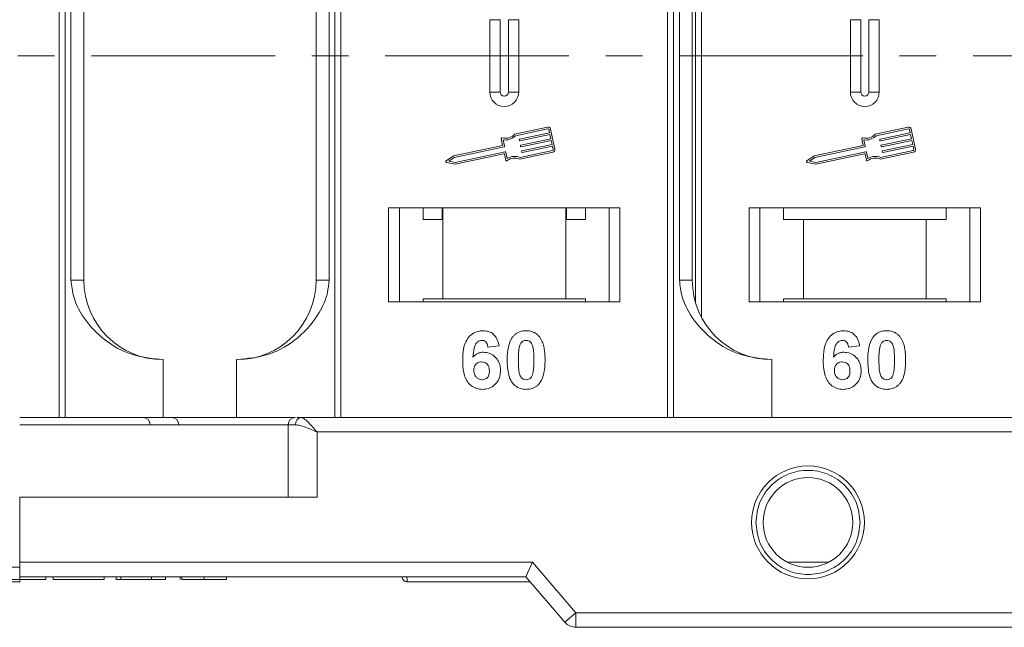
# Model space of a CAD drawing. Header units: millimetres. Extents: x 1678 to 3141, y 466 to 1499.
# Tile 22 of 81: x 2452 to 2520, y 762 to 804. Entities that reach past the tile are written whole.
import ezdxf

# ---------------------------------------------------------------- set-up
doc = ezdxf.new("R2010")
doc.units = ezdxf.units.MM
doc.linetypes.add('CENTERX2', pattern=[20.32, 12.7, -2.54, 2.54, -2.54])

msp = doc.modelspace()

# ---------------------------------------------------------------- linework, layer by layer
at = {"color": 7, "linetype": 'Continuous', "lineweight": 15}
for p, q in [((2454.413, 826.734), (2454.413, 801.734)), ((2454.832, 801.734), (2454.832, 826.734)), ((2473.488, 826.734), (2473.488, 801.734)), ((2473.907, 801.734), (2473.907, 826.734)), ((2496.483, 826.734), (2496.483, 801.734)), ((2496.903, 801.734), (2496.903, 826.734)), ((2498.837, 801.734), (2498.837, 819.811)), ((2498.418, 818.782), (2498.418, 801.734)), ((2455.239, 817.234), (2455.239, 801.734)), ((2456.125, 801.734), (2456.125, 817.234)), ((2472.195, 817.234), (2472.195, 801.734)), ((2473.081, 801.734), (2473.081, 817.234)), ((2497.31, 817.234), (2497.31, 801.734)), ((2498.195, 801.734), (2498.195, 817.234)), ((2484.195, 804.234), (2484.195, 801.734)), ((2484.195, 804.234), (2484.91, 804.234)), ((2484.91, 804.234), (2484.91, 801.734)), ((2485.48, 801.734), (2485.48, 804.234)), ((2486.195, 804.234), (2485.48, 804.234)), ((2486.195, 801.734), (2486.195, 804.234)), ((2509.125, 804.234), (2509.125, 801.734)), ((2509.125, 804.234), (2509.84, 804.234)), ((2509.84, 804.234), (2509.84, 801.734)), ((2510.41, 801.734), (2510.41, 804.234)), ((2511.125, 804.234), (2510.41, 804.234)), ((2511.125, 801.734), (2511.125, 804.234)), ((2454.413, 801.734), (2454.413, 776.734)), ((2454.832, 776.734), (2454.832, 801.734)), ((2455.239, 801.734), (2455.239, 786.234)), ((2456.125, 786.234), (2456.125, 801.734)), ((2472.195, 801.734), (2472.195, 786.234)), ((2473.081, 786.234), (2473.081, 801.734)), ((2473.488, 801.734), (2473.488, 776.734)), ((2473.907, 776.734), (2473.907, 801.734)), ((2484.195, 801.734), (2484.195, 799.234)), ((2484.91, 801.734), (2484.91, 799.234)), ((2485.48, 799.234), (2485.48, 801.734)), ((2486.195, 799.234), (2486.195, 801.734)), ((2496.483, 801.734), (2496.483, 776.734)), ((2496.903, 776.734), (2496.903, 801.734)), ((2497.31, 801.734), (2497.31, 786.234)), ((2498.195, 786.234), (2498.195, 801.734)), ((2498.418, 801.734), (2498.418, 784.686)), ((2498.837, 783.656), (2498.837, 801.734)), ((2509.125, 801.734), (2509.125, 799.234)), ((2509.84, 801.734), (2509.84, 799.234)), ((2510.41, 799.234), (2510.41, 801.734)), ((2511.125, 799.234), (2511.125, 801.734)), ((2484.91, 799.234), (2484.195, 799.234)), ((2486.195, 799.234), (2485.48, 799.234)), ((2509.84, 799.234), (2509.125, 799.234)), ((2511.125, 799.234), (2510.41, 799.234)), ((2488.192, 796.801), (2485.913, 796.319)), ((2488.216, 796.686), (2485.973, 796.212)), ((2488.334, 796.411), (2488.286, 796.64)), ((2488.692, 795.286), (2488.401, 796.665)), ((2513.121, 796.801), (2510.843, 796.319)), ((2513.146, 796.686), (2510.903, 796.212)), ((2513.264, 796.411), (2513.215, 796.64)), ((2513.621, 795.286), (2513.33, 796.665)), ((2484.991, 795.988), (2485.085, 795.544)), ((2485.124, 795.926), (2485.218, 795.482)), ((2486.241, 795.878), (2486.229, 795.936)), ((2486.252, 795.971), (2488.334, 796.411)), ((2488.358, 796.296), (2486.276, 795.856)), ((2486.337, 795.568), (2488.419, 796.008)), ((2488.443, 795.893), (2486.361, 795.453)), ((2488.419, 796.008), (2488.358, 796.296)), ((2488.504, 795.606), (2488.443, 795.893)), ((2509.92, 795.988), (2510.014, 795.544)), ((2510.054, 795.926), (2510.147, 795.482)), ((2511.171, 795.878), (2511.158, 795.936)), ((2511.181, 795.971), (2513.264, 796.411)), ((2513.288, 796.296), (2511.205, 795.856)), ((2511.266, 795.568), (2513.349, 796.008)), ((2513.373, 795.893), (2511.29, 795.453)), ((2513.349, 796.008), (2513.288, 796.296)), ((2513.434, 795.606), (2513.373, 795.893)), ((2485.085, 795.544), (2481.686, 794.826)), ((2485.195, 795.447), (2481.734, 794.716)), ((2481.807, 794.371), (2485.268, 795.103)), ((2486.289, 794.718), (2488.532, 795.192)), ((2486.326, 795.476), (2486.314, 795.534)), ((2486.411, 795.074), (2486.399, 795.131)), ((2486.422, 795.166), (2488.504, 795.606)), ((2488.528, 795.491), (2486.446, 795.051)), ((2488.577, 795.261), (2488.528, 795.491)), ((2510.014, 795.544), (2506.616, 794.826)), ((2510.125, 795.447), (2506.663, 794.716)), ((2506.736, 794.371), (2510.198, 795.103)), ((2511.218, 794.718), (2513.461, 795.192)), ((2511.256, 795.476), (2511.243, 795.534)), ((2511.341, 795.074), (2511.328, 795.131)), ((2511.351, 795.166), (2513.434, 795.606)), ((2513.458, 795.491), (2511.375, 795.051)), ((2513.506, 795.261), (2513.458, 795.491)), ((2481.686, 794.826), (2481.184, 794.475)), ((2481.734, 794.716), (2481.365, 794.458)), ((2481.365, 794.458), (2481.807, 794.371)), ((2481.808, 794.251), (2485.178, 794.963)), ((2485.212, 794.941), (2485.3, 794.525)), ((2485.303, 795.08), (2485.397, 794.636)), ((2486.277, 794.596), (2488.556, 795.077)), ((2506.616, 794.826), (2506.114, 794.475)), ((2506.663, 794.716), (2506.294, 794.458)), ((2506.294, 794.458), (2506.736, 794.371)), ((2506.737, 794.251), (2510.107, 794.963)), ((2510.142, 794.941), (2510.23, 794.525)), ((2510.232, 795.08), (2510.326, 794.636)), ((2511.207, 794.596), (2513.485, 795.077)), ((2481.207, 794.369), (2481.808, 794.251)), ((2506.136, 794.369), (2506.737, 794.251)), ((2493.195, 791.234), (2477.195, 791.234)), ((2477.195, 791.234), (2477.195, 784.734)), ((2477.945, 784.734), (2477.945, 791.234)), ((2479.582, 791.234), (2479.582, 790.434)), ((2480.899, 790.434), (2480.899, 791.234)), ((2480.945, 791.234), (2480.945, 784.934)), ((2489.445, 784.934), (2489.445, 791.234)), ((2489.492, 791.234), (2489.492, 790.434)), ((2490.809, 790.434), (2490.809, 791.234)), ((2492.445, 791.234), (2492.445, 784.734)), ((2493.195, 784.734), (2493.195, 791.234)), ((2518.125, 791.234), (2502.125, 791.234)), ((2502.125, 791.234), (2502.125, 784.734)), ((2502.875, 784.734), (2502.875, 791.234)), ((2504.511, 791.234), (2504.511, 790.434)), ((2515.738, 790.434), (2515.738, 791.234)), ((2517.375, 791.234), (2517.375, 784.734)), ((2518.125, 784.734), (2518.125, 791.234)), ((2479.582, 790.434), (2480.899, 790.434)), ((2489.492, 790.434), (2490.809, 790.434)), ((2504.511, 790.434), (2505.875, 790.434)), ((2505.875, 790.434), (2505.875, 784.934)), ((2505.875, 790.434), (2514.375, 790.434)), ((2514.375, 784.934), (2514.375, 790.434)), ((2514.375, 790.434), (2515.738, 790.434)), ((2455.239, 786.234), (2456.125, 786.234)), ((2472.195, 786.234), (2473.081, 786.234)), ((2497.31, 786.234), (2498.195, 786.234)), ((2480.945, 784.934), (2479.582, 784.934)), ((2479.582, 784.734), (2479.582, 784.934)), ((2480.945, 784.934), (2489.445, 784.934)), ((2490.809, 784.934), (2489.445, 784.934)), ((2490.809, 784.934), (2490.809, 784.734)), ((2505.875, 784.934), (2504.511, 784.934)), ((2504.511, 784.734), (2504.511, 784.934)), ((2505.875, 784.934), (2514.375, 784.934)), ((2515.738, 784.934), (2514.375, 784.934)), ((2515.738, 784.934), (2515.738, 784.734)), ((2477.195, 784.734), (2493.195, 784.734)), ((2502.125, 784.734), (2518.125, 784.734)), ((2484.836, 781.69), (2484.067, 781.606)), ((2509.766, 781.69), (2508.997, 781.606)), ((2461.625, 780.734), (2461.625, 776.734)), ((2466.695, 776.734), (2466.695, 780.734)), ((2503.695, 780.734), (2503.695, 776.734)), ((2466.695, 776.734), (2470.685, 776.734)), ((2542.695, 776.734), (2471.14, 776.734)), ((2451.695, 776.234), (2470.258, 776.234)), ((2470.258, 776.234), (2470.258, 771.234)), ((2470.768, 776.234), (2470.258, 776.234)), ((2472.258, 771.234), (2472.258, 775.734)), ((2472.258, 775.734), (2542.695, 775.734)), ((2451.695, 766.734), (2451.695, 771.234)), ((2451.695, 771.234), (2472.258, 771.234)), ((2487.155, 766.734), (2451.695, 766.734)), ((2451.695, 766.384), (2451.695, 766.734)), ((2486.695, 765.734), (2487.155, 766.734)), ((2490.155, 763.234), (2487.155, 766.734)), ((2507.626, 766.734), (2504.764, 766.734)), ((2436.267, 766.384), (2451.695, 766.384)), ((2451.695, 765.734), (2486.695, 765.734)), ((2451.695, 765.734), (2478.125, 765.734)), ((2453.497, 765.734), (2453.497, 765.534)), ((2454.009, 765.534), (2454.009, 765.734)), ((2454.009, 765.534), (2457.535, 765.534)), ((2457.535, 765.734), (2457.535, 765.534)), ((2458.368, 765.734), (2458.368, 765.534)), ((2458.368, 765.534), (2458.689, 765.534)), ((2458.689, 765.734), (2458.689, 765.534)), ((2458.689, 765.534), (2460.804, 765.534)), ((2460.804, 765.534), (2460.804, 765.734)), ((2460.804, 765.534), (2461.766, 765.534)), ((2461.766, 765.734), (2461.766, 765.534)), ((2462.792, 765.734), (2462.792, 765.534)), ((2462.901, 765.734), (2462.901, 765.534)), ((2464.452, 765.734), (2464.452, 765.534)), ((2465.997, 765.734), (2465.997, 765.534)), ((2478.475, 765.384), (2478.475, 765.384)), ((2486.695, 765.734), (2489.396, 762.583)), ((2489.396, 762.583), (2490.155, 763.234)), ((2542.695, 763.234), (2490.155, 763.234)), ((2490.155, 763.234), (2490.155, 762.234)), ((2490.155, 762.234), (2542.695, 762.234))]:
    msp.add_line(p, q, dxfattribs=at)
at = {"color": 1, "linetype": 'CENTERX2', "lineweight": 13}
msp.add_line((2977.349, 801.734), (2139.266, 801.734), dxfattribs=at)
at = {"color": 7, "linetype": 'Continuous', "lineweight": 15}
for radius in [3.9, 3.1]:
    msp.add_circle((2506.195, 769.484), radius, dxfattribs=at)
for centre, radius, start, end in [((2485.195, 799.234), 1, 180, 0), ((2485.195, 799.234), 0.285, 180, 0), ((2510.125, 799.234), 1, 180, 0), ((2510.125, 799.234), 0.285, 180, 0), ((2488.228, 796.628), 0.176, 11.9297, 101.9297), ((2488.228, 796.628), 0.0587, 11.9297, 101.9297), ((2513.158, 796.628), 0.176, 11.9297, 101.9297), ((2513.158, 796.628), 0.0587, 11.9297, 101.9297), ((2485.048, 796.001), 0.0587, 76.41469, 191.9297), ((2485.267, 796.906), 0.873, 256.41469, 317.74736), ((2485.267, 796.906), 0.99, 261.69305, 315.48899), ((2486.258, 795.942), 0.0294, 101.9297, 191.9297), ((2486.27, 795.884), 0.0294, 191.9297, 281.9297), ((2509.978, 796.001), 0.0587, 76.41469, 191.9297), ((2510.197, 796.906), 0.873, 256.41469, 317.74736), ((2510.197, 796.906), 0.99, 261.69305, 315.48899), ((2511.187, 795.942), 0.0294, 101.9297, 191.9297), ((2511.199, 795.884), 0.0294, 191.9297, 281.9297), ((2485.189, 795.476), 0.0294, 281.9297, 11.9297), ((2485.274, 795.074), 0.0294, 11.9297, 101.9297), ((2486.343, 795.54), 0.0294, 101.9297, 191.9297), ((2486.355, 795.482), 0.0294, 191.9297, 281.9297), ((2486.428, 795.137), 0.0294, 101.9297, 191.9297), ((2488.52, 795.249), 0.0587, 281.9297, 11.9297), ((2488.52, 795.249), 0.176, 281.9297, 11.9297), ((2510.119, 795.476), 0.0294, 281.9297, 11.9297), ((2510.204, 795.074), 0.0294, 11.9297, 101.9297), ((2511.272, 795.54), 0.0294, 101.9297, 191.9297), ((2511.284, 795.482), 0.0294, 191.9297, 281.9297), ((2511.357, 795.137), 0.0294, 101.9297, 191.9297), ((2513.449, 795.249), 0.0587, 281.9297, 11.9297), ((2513.449, 795.249), 0.176, 281.9297, 11.9297), ((2481.218, 794.427), 0.0587, 124.95116, 258.90824), ((2485.184, 794.935), 0.0294, 11.9297, 101.9297), ((2485.358, 794.537), 0.0587, 191.9297, 307.44471), ((2485.924, 793.798), 0.873, 66.11204, 127.44471), ((2485.924, 793.798), 0.99, 68.37041, 122.16635), ((2486.44, 795.08), 0.0294, 191.9297, 281.9297), ((2506.147, 794.427), 0.0587, 124.95116, 258.90824), ((2510.113, 794.935), 0.0294, 11.9297, 101.9297), ((2510.287, 794.537), 0.0587, 191.9297, 307.44471), ((2510.853, 793.798), 0.873, 66.11204, 127.44471), ((2510.853, 793.798), 0.99, 68.37041, 122.16635), ((2511.369, 795.08), 0.0294, 191.9297, 281.9297), ((2461.625, 786.234), 5.5, 180, 270), ((2466.695, 786.234), 5.5, 270, 0), ((2503.695, 786.234), 5.5, 180, 270), ((2460.213, 776.234), 0.5, 0, 90), ((2462.196, 776.234), 0.5, 0, 90), ((2470.758, 776.234), 0.5, 90, 180), ((2471.215, 776.289), 0.451, 99.5202, 187.08135), ((2478.475, 765.734), 0.35, 180.00041, 270.00191), ((2490.155, 763.234), 1, 220.60129, 270)]:
    msp.add_arc(centre, radius, start, end, dxfattribs=at)
for points, knots in [([(2455.239, 786.234), (2455.283, 785.843), (2455.394, 784.845), (2456.218, 783.39), (2457.588, 781.978), (2459.453, 780.941), (2460.903, 780.803), (2461.625, 780.734)], [0, 0, 0, 0, 0.125713, 0.321276, 0.524466, 0.763484, 1, 1, 1, 1]), ([(2466.695, 780.734), (2467.455, 780.81), (2468.975, 780.963), (2470.997, 782.153), (2472.329, 783.703), (2472.99, 785.148), (2473.056, 785.94), (2473.081, 786.234)], [0, 0, 0, 0, 0.249096, 0.498243, 0.745205, 0.90541, 1, 1, 1, 1]), ([(2497.31, 786.234), (2497.354, 785.843), (2497.465, 784.845), (2498.288, 783.39), (2499.658, 781.978), (2501.524, 780.941), (2502.974, 780.803), (2503.695, 780.734)], [0, 0, 0, 0, 0.125713, 0.321276, 0.524466, 0.763484, 1, 1, 1, 1]), ([(2482.324, 780.68), (2482.326, 780.813), (2482.335, 781.215), (2482.426, 781.771), (2482.704, 782.279), (2483.051, 782.582), (2483.421, 782.72), (2483.654, 782.73), (2483.739, 782.734)], [0, 0, 0, 0, 0.142337, 0.429127, 0.589943, 0.751205, 0.909895, 1, 1, 1, 1]), ([(2483.739, 782.734), (2483.875, 782.723), (2484.121, 782.704), (2484.433, 782.52), (2484.674, 782.243), (2484.79, 781.946), (2484.826, 781.747), (2484.836, 781.69)], [0, 0, 0, 0, 0.242691, 0.439002, 0.635006, 0.895059, 1, 1, 1, 1]), ([(2485.4, 780.715), (2485.403, 780.848), (2485.408, 781.151), (2485.48, 781.679), (2485.621, 782.099), (2485.779, 782.305), (2485.796, 782.328)], [0, 0, 0, 0, 0.237381, 0.538918, 0.949082, 1, 1, 1, 1]), ([(2485.796, 782.328), (2485.841, 782.378), (2485.931, 782.48), (2486.1, 782.595), (2486.288, 782.678), (2486.458, 782.716), (2486.599, 782.731), (2486.672, 782.733), (2486.708, 782.734)], [0, 0, 0, 0, 0.193776, 0.3936, 0.587864, 0.788908, 0.894169, 1, 1, 1, 1]), ([(2486.708, 782.734), (2486.775, 782.732), (2486.91, 782.727), (2487.108, 782.683), (2487.298, 782.606), (2487.443, 782.507), (2487.55, 782.409), (2487.599, 782.352), (2487.623, 782.323)], [0, 0, 0, 0, 0.192627, 0.388684, 0.582013, 0.783201, 0.891038, 1, 1, 1, 1]), ([(2487.623, 782.323), (2487.663, 782.269), (2487.742, 782.159), (2487.847, 781.927), (2487.937, 781.632), (2487.987, 781.301), (2488.012, 780.991), (2488.015, 780.802), (2488.016, 780.707)], [0, 0, 0, 0, 0.118432, 0.239329, 0.449434, 0.664178, 0.83182, 1, 1, 1, 1]), ([(2507.253, 780.68), (2507.256, 780.813), (2507.265, 781.215), (2507.355, 781.771), (2507.634, 782.279), (2507.98, 782.582), (2508.35, 782.72), (2508.584, 782.73), (2508.668, 782.734)], [0, 0, 0, 0, 0.142337, 0.429127, 0.589943, 0.751205, 0.909895, 1, 1, 1, 1]), ([(2508.668, 782.734), (2508.804, 782.723), (2509.05, 782.704), (2509.363, 782.52), (2509.604, 782.243), (2509.719, 781.946), (2509.755, 781.747), (2509.766, 781.69)], [0, 0, 0, 0, 0.2426908, 0.4390024, 0.635006, 0.8950587, 1, 1, 1, 1]), ([(2510.33, 780.715), (2510.332, 780.848), (2510.337, 781.151), (2510.41, 781.679), (2510.551, 782.099), (2510.708, 782.305), (2510.726, 782.328)], [0, 0, 0, 0, 0.237381, 0.538918, 0.949082, 1, 1, 1, 1]), ([(2510.726, 782.328), (2510.77, 782.378), (2510.86, 782.48), (2511.029, 782.595), (2511.218, 782.678), (2511.387, 782.716), (2511.528, 782.731), (2511.601, 782.733), (2511.638, 782.734)], [0, 0, 0, 0, 0.193776, 0.3936, 0.587864, 0.788908, 0.894169, 1, 1, 1, 1]), ([(2511.638, 782.734), (2511.704, 782.732), (2511.839, 782.727), (2512.037, 782.683), (2512.228, 782.606), (2512.372, 782.507), (2512.479, 782.409), (2512.528, 782.352), (2512.553, 782.323)], [0, 0, 0, 0, 0.192627, 0.388684, 0.582013, 0.783201, 0.891038, 1, 1, 1, 1]), ([(2512.553, 782.323), (2512.592, 782.269), (2512.671, 782.159), (2512.777, 781.927), (2512.867, 781.632), (2512.917, 781.301), (2512.942, 780.991), (2512.944, 780.802), (2512.945, 780.707)], [0, 0, 0, 0, 0.118432, 0.239329, 0.449434, 0.664178, 0.83182, 1, 1, 1, 1]), ([(2483.64, 782.067), (2483.586, 782.062), (2483.478, 782.051), (2483.325, 781.951), (2483.184, 781.779), (2483.075, 781.417), (2483.051, 781.117), (2483.034, 780.912)], [0, 0, 0, 0, 0.112049, 0.22438, 0.370115, 0.570276, 1, 1, 1, 1]), ([(2484.067, 781.606), (2484.055, 781.683), (2484.035, 781.805), (2483.945, 781.95), (2483.839, 782.03), (2483.731, 782.063), (2483.665, 782.066), (2483.64, 782.067)], [0, 0, 0, 0, 0.33384, 0.524547, 0.716372, 0.891824, 1, 1, 1, 1]), ([(2486.17, 780.707), (2486.17, 780.773), (2486.171, 780.907), (2486.177, 781.088), (2486.187, 781.249), (2486.201, 781.392), (2486.22, 781.535), (2486.244, 781.628), (2486.255, 781.675)], [0, 0, 0, 0, 0.20527, 0.410616, 0.557148, 0.703844, 0.851475, 1, 1, 1, 1]), ([(2486.255, 781.675), (2486.279, 781.744), (2486.317, 781.856), (2486.425, 781.982), (2486.549, 782.048), (2486.648, 782.065), (2486.702, 782.067), (2486.708, 782.067)], [0, 0, 0, 0, 0.334804, 0.542561, 0.750382, 0.970721, 1, 1, 1, 1]), ([(2486.708, 782.067), (2486.766, 782.061), (2486.867, 782.051), (2486.995, 781.977), (2487.106, 781.836), (2487.205, 781.565), (2487.242, 781.169), (2487.245, 780.862), (2487.247, 780.707)], [0, 0, 0, 0, 0.105646, 0.186221, 0.267042, 0.431541, 0.712708, 1, 1, 1, 1]), ([(2508.57, 782.067), (2508.516, 782.062), (2508.407, 782.051), (2508.255, 781.951), (2508.113, 781.779), (2508.005, 781.417), (2507.98, 781.117), (2507.964, 780.912)], [0, 0, 0, 0, 0.112049, 0.22438, 0.370115, 0.570276, 1, 1, 1, 1]), ([(2508.997, 781.606), (2508.984, 781.683), (2508.965, 781.805), (2508.874, 781.95), (2508.769, 782.03), (2508.661, 782.063), (2508.595, 782.066), (2508.57, 782.067)], [0, 0, 0, 0, 0.33384, 0.524547, 0.716372, 0.891824, 1, 1, 1, 1]), ([(2511.099, 780.707), (2511.1, 780.773), (2511.101, 780.907), (2511.106, 781.088), (2511.117, 781.249), (2511.131, 781.392), (2511.149, 781.535), (2511.173, 781.628), (2511.185, 781.675)], [0, 0, 0, 0, 0.20527, 0.410616, 0.557148, 0.703844, 0.851475, 1, 1, 1, 1]), ([(2511.185, 781.675), (2511.208, 781.744), (2511.247, 781.856), (2511.355, 781.982), (2511.478, 782.048), (2511.577, 782.065), (2511.631, 782.067), (2511.638, 782.067)], [0, 0, 0, 0, 0.334804, 0.542561, 0.750382, 0.970721, 1, 1, 1, 1]), ([(2511.638, 782.067), (2511.695, 782.061), (2511.796, 782.051), (2511.925, 781.977), (2512.035, 781.836), (2512.135, 781.565), (2512.171, 781.169), (2512.174, 780.862), (2512.176, 780.707)], [0, 0, 0, 0, 0.105646, 0.186221, 0.267042, 0.431541, 0.712708, 1, 1, 1, 1]), ([(2483.034, 780.912), (2483.081, 780.96), (2483.175, 781.058), (2483.321, 781.15), (2483.448, 781.199), (2483.547, 781.227), (2483.651, 781.243), (2483.721, 781.246), (2483.757, 781.247)], [0, 0, 0, 0, 0.2436536, 0.4957602, 0.6178923, 0.7415029, 0.8700251, 1, 1, 1, 1]), ([(2483.757, 781.247), (2483.893, 781.234), (2484.165, 781.21), (2484.513, 780.994), (2484.779, 780.692), (2484.92, 780.339), (2484.933, 780.096), (2484.939, 779.987)], [0, 0, 0, 0, 0.210216, 0.421975, 0.620016, 0.831037, 1, 1, 1, 1]), ([(2507.964, 780.912), (2508.01, 780.96), (2508.105, 781.058), (2508.25, 781.15), (2508.377, 781.199), (2508.476, 781.227), (2508.58, 781.243), (2508.651, 781.246), (2508.687, 781.247)], [0, 0, 0, 0, 0.243654, 0.49576, 0.617892, 0.741503, 0.870025, 1, 1, 1, 1]), ([(2508.687, 781.247), (2508.822, 781.234), (2509.094, 781.21), (2509.443, 780.994), (2509.709, 780.692), (2509.85, 780.339), (2509.863, 780.096), (2509.868, 779.987)], [0, 0, 0, 0, 0.210216, 0.421975, 0.620016, 0.831037, 1, 1, 1, 1]), ([(2483.681, 778.683), (2483.546, 778.693), (2483.274, 778.715), (2482.914, 778.916), (2482.622, 779.221), (2482.382, 779.757), (2482.328, 780.267), (2482.324, 780.622), (2482.324, 780.68)], [0, 0, 0, 0, 0.148269, 0.297647, 0.442421, 0.607851, 0.935658, 1, 1, 1, 1]), ([(2483.093, 780.005), (2483.098, 780.087), (2483.106, 780.223), (2483.197, 780.393), (2483.319, 780.501), (2483.468, 780.57), (2483.575, 780.577), (2483.627, 780.58)], [0, 0, 0, 0, 0.2767209, 0.4568705, 0.6370074, 0.8240683, 1, 1, 1, 1]), ([(2483.627, 780.58), (2483.695, 780.575), (2483.82, 780.565), (2483.98, 780.47), (2484.099, 780.335), (2484.161, 780.151), (2484.167, 780.018), (2484.17, 779.948)], [0, 0, 0, 0, 0.2137567, 0.3949441, 0.5765849, 0.7773109, 1, 1, 1, 1]), ([(2486.708, 778.683), (2486.573, 778.693), (2486.301, 778.713), (2485.947, 778.911), (2485.659, 779.225), (2485.426, 779.836), (2485.411, 780.356), (2485.4, 780.715)], [0, 0, 0, 0, 0.147528, 0.296569, 0.43214, 0.608737, 1, 1, 1, 1]), ([(2486.708, 779.349), (2486.64, 779.357), (2486.53, 779.37), (2486.401, 779.457), (2486.298, 779.607), (2486.205, 779.879), (2486.176, 780.269), (2486.172, 780.56), (2486.17, 780.707)], [0, 0, 0, 0, 0.125351, 0.202197, 0.279182, 0.459742, 0.727968, 1, 1, 1, 1]), ([(2487.247, 780.707), (2487.246, 780.64), (2487.245, 780.507), (2487.239, 780.326), (2487.229, 780.165), (2487.215, 780.023), (2487.197, 779.881), (2487.173, 779.788), (2487.161, 779.742)], [0, 0, 0, 0, 0.205942, 0.411959, 0.558149, 0.704502, 0.851801, 1, 1, 1, 1]), ([(2488.016, 780.707), (2488.014, 780.573), (2488.009, 780.27), (2487.938, 779.75), (2487.8, 779.327), (2487.643, 779.119), (2487.62, 779.089)], [0, 0, 0, 0, 0.236629, 0.537361, 0.932986, 1, 1, 1, 1]), ([(2508.61, 778.683), (2508.475, 778.693), (2508.204, 778.715), (2507.844, 778.916), (2507.552, 779.221), (2507.312, 779.757), (2507.257, 780.267), (2507.254, 780.622), (2507.253, 780.68)], [0, 0, 0, 0, 0.148269, 0.297647, 0.442421, 0.607851, 0.935658, 1, 1, 1, 1]), ([(2508.022, 780.005), (2508.027, 780.087), (2508.035, 780.223), (2508.126, 780.393), (2508.249, 780.501), (2508.397, 780.57), (2508.505, 780.577), (2508.557, 780.58)], [0, 0, 0, 0, 0.276721, 0.45687, 0.637007, 0.824068, 1, 1, 1, 1]), ([(2508.557, 780.58), (2508.624, 780.575), (2508.75, 780.565), (2508.91, 780.47), (2509.029, 780.335), (2509.091, 780.151), (2509.096, 780.018), (2509.099, 779.948)], [0, 0, 0, 0, 0.213757, 0.394944, 0.576585, 0.777311, 1, 1, 1, 1]), ([(2511.638, 778.683), (2511.502, 778.693), (2511.231, 778.713), (2510.877, 778.911), (2510.589, 779.225), (2510.355, 779.836), (2510.34, 780.356), (2510.33, 780.715)], [0, 0, 0, 0, 0.147528, 0.296569, 0.43214, 0.608737, 1, 1, 1, 1]), ([(2511.638, 779.349), (2511.57, 779.357), (2511.46, 779.37), (2511.331, 779.457), (2511.228, 779.607), (2511.135, 779.879), (2511.105, 780.269), (2511.101, 780.56), (2511.099, 780.707)], [0, 0, 0, 0, 0.125351, 0.202197, 0.279182, 0.459742, 0.727968, 1, 1, 1, 1]), ([(2512.176, 780.707), (2512.176, 780.64), (2512.175, 780.507), (2512.169, 780.326), (2512.159, 780.165), (2512.145, 780.023), (2512.126, 779.881), (2512.102, 779.788), (2512.09, 779.742)], [0, 0, 0, 0, 0.205942, 0.411959, 0.558149, 0.704502, 0.851801, 1, 1, 1, 1]), ([(2512.945, 780.707), (2512.943, 780.573), (2512.938, 780.27), (2512.867, 779.75), (2512.73, 779.327), (2512.572, 779.119), (2512.55, 779.089)], [0, 0, 0, 0, 0.236629, 0.537361, 0.932986, 1, 1, 1, 1]), ([(2483.666, 779.349), (2483.598, 779.356), (2483.461, 779.371), (2483.286, 779.488), (2483.159, 779.645), (2483.101, 779.827), (2483.096, 779.947), (2483.093, 780.005)], [0, 0, 0, 0, 0.207905, 0.419981, 0.630626, 0.821735, 1, 1, 1, 1]), ([(2484.17, 779.948), (2484.166, 779.862), (2484.159, 779.724), (2484.086, 779.545), (2483.976, 779.436), (2483.832, 779.362), (2483.725, 779.354), (2483.666, 779.349)], [0, 0, 0, 0, 0.2886974, 0.4635526, 0.6399417, 0.8018084, 1, 1, 1, 1]), ([(2484.939, 779.987), (2484.931, 779.853), (2484.915, 779.583), (2484.75, 779.201), (2484.464, 778.902), (2484.091, 778.711), (2483.818, 778.692), (2483.681, 778.683)], [0, 0, 0, 0, 0.197831, 0.3973, 0.59891, 0.798741, 1, 1, 1, 1]), ([(2487.161, 779.742), (2487.137, 779.673), (2487.1, 779.561), (2486.992, 779.436), (2486.87, 779.37), (2486.771, 779.352), (2486.717, 779.35), (2486.708, 779.349)], [0, 0, 0, 0, 0.3336776, 0.5404125, 0.7472639, 0.9612091, 1, 1, 1, 1]), ([(2508.595, 779.349), (2508.527, 779.356), (2508.391, 779.371), (2508.215, 779.488), (2508.089, 779.645), (2508.031, 779.827), (2508.025, 779.947), (2508.022, 780.005)], [0, 0, 0, 0, 0.207905, 0.419981, 0.630626, 0.821735, 1, 1, 1, 1]), ([(2509.099, 779.948), (2509.095, 779.862), (2509.089, 779.724), (2509.016, 779.545), (2508.905, 779.436), (2508.761, 779.362), (2508.654, 779.354), (2508.595, 779.349)], [0, 0, 0, 0, 0.2886974, 0.4635526, 0.6399417, 0.8018084, 1, 1, 1, 1]), ([(2509.868, 779.987), (2509.861, 779.853), (2509.845, 779.583), (2509.679, 779.201), (2509.394, 778.902), (2509.021, 778.711), (2508.747, 778.692), (2508.61, 778.683)], [0, 0, 0, 0, 0.197831, 0.3973, 0.59891, 0.798741, 1, 1, 1, 1]), ([(2512.09, 779.742), (2512.067, 779.673), (2512.029, 779.561), (2511.921, 779.436), (2511.8, 779.37), (2511.701, 779.352), (2511.646, 779.35), (2511.638, 779.349)], [0, 0, 0, 0, 0.3336776, 0.5404125, 0.7472639, 0.9612091, 1, 1, 1, 1]), ([(2487.62, 779.089), (2487.576, 779.039), (2487.486, 778.937), (2487.317, 778.821), (2487.128, 778.738), (2486.959, 778.7), (2486.817, 778.685), (2486.745, 778.683), (2486.708, 778.683)], [0, 0, 0, 0, 0.193769, 0.393564, 0.587886, 0.789131, 0.894283, 1, 1, 1, 1]), ([(2512.55, 779.089), (2512.505, 779.039), (2512.415, 778.937), (2512.246, 778.821), (2512.057, 778.738), (2511.888, 778.7), (2511.747, 778.685), (2511.674, 778.683), (2511.638, 778.683)], [0, 0, 0, 0, 0.193769, 0.393564, 0.587886, 0.789131, 0.894283, 1, 1, 1, 1]), ([(2470.51, 776.734), (2470.26, 776.734), (2469.118, 776.734), (2466.892, 776.734), (2463.584, 776.734), (2459.844, 776.734), (2455.762, 776.734), (2453.037, 776.734), (2451.695, 776.734)], [0, 0, 0, 0, 0.046784, 0.213122, 0.379487, 0.592262, 0.799244, 1, 1, 1, 1]), ([(2471.14, 776.734), (2471.023, 776.734), (2470.897, 776.734), (2470.863, 776.734), (2470.86, 776.734)], [0, 0, 0, 0, 0.93147, 1, 1, 1, 1]), ([(2471.14, 776.734), (2471.208, 776.717), (2471.352, 776.681), (2471.631, 776.431), (2471.941, 776.101), (2472.152, 775.856), (2472.258, 775.734)], [0, 0, 0, 0, 0.23435, 0.498195, 0.748869, 1, 1, 1, 1]), ([(2470.768, 776.234), (2470.862, 776.224), (2471.072, 776.202), (2471.571, 776.031), (2471.989, 775.85), (2472.258, 775.734)], [0, 0, 0, 0, 0.227072, 0.501587, 1, 1, 1, 1]), ([(2502.595, 769.484), (2502.644, 769.937), (2502.718, 770.635), (2503.167, 771.475), (2503.632, 772.047), (2504.205, 772.515), (2505.044, 772.949), (2506.195, 773.171), (2507.347, 772.949), (2508.186, 772.515), (2508.759, 772.047), (2509.224, 771.475), (2509.672, 770.636), (2509.747, 769.937), (2509.795, 769.484)], [0, 0, 0, 0, 0.119721, 0.184837, 0.25, 0.315115, 0.380279, 0.5, 0.619721, 0.684837, 0.75, 0.815115, 0.880279, 1, 1, 1, 1]), ([(2509.795, 769.484), (2509.747, 769.031), (2509.672, 768.332), (2509.224, 767.493), (2508.759, 766.921), (2508.186, 766.453), (2507.347, 766.019), (2506.195, 765.797), (2505.044, 766.019), (2504.205, 766.453), (2503.632, 766.921), (2503.167, 767.493), (2502.718, 768.332), (2502.644, 769.031), (2502.595, 769.484)], [0, 0, 0, 0, 0.119721, 0.184837, 0.25, 0.315115, 0.380279, 0.5, 0.619721, 0.684837, 0.75, 0.815115, 0.880279, 1, 1, 1, 1]), ([(2451.695, 765.384), (2451.695, 765.395), (2451.695, 765.417), (2451.695, 765.589), (2451.695, 765.843), (2451.695, 766.124), (2451.695, 766.31), (2451.695, 766.384)], [0, 0, 0, 0, 0.2146939, 0.4293877, 0.6440816, 0.8587754, 1, 1, 1, 1]), ([(2435.767, 765.384), (2436.091, 765.384), (2437.354, 765.384), (2439.999, 765.384), (2443.666, 765.384), (2447.692, 765.384), (2450.374, 765.384), (2451.695, 765.384)], [0, 0, 0, 0, 0.068027, 0.265043, 0.51709, 0.762232, 1, 1, 1, 1]), ([(2451.118, 765.534), (2451.251, 765.534), (2451.655, 765.534), (2452.315, 765.534), (2452.937, 765.534), (2453.362, 765.534), (2453.487, 765.534), (2453.495, 765.534), (2453.497, 765.534)], [0, 0, 0, 0, 0.102171, 0.30922, 0.51365, 0.692275, 0.932413, 1, 1, 1, 1]), ([(2462.901, 765.534), (2462.955, 765.534), (2463.063, 765.534), (2463.367, 765.534), (2463.832, 765.534), (2464.218, 765.534), (2464.452, 765.534)], [0, 0, 0, 0, 0.20646, 0.413515, 0.645211, 1, 1, 1, 1]), ([(2464.452, 765.534), (2464.586, 765.534), (2464.89, 765.534), (2465.342, 765.534), (2465.701, 765.534), (2465.955, 765.534), (2465.98, 765.534), (2465.997, 765.534)], [0, 0, 0, 0, 0.155292, 0.353145, 0.543243, 0.704067, 1, 1, 1, 1]), ([(2478.467, 765.734), (2478.468, 765.716), (2478.475, 765.62), (2478.475, 765.509), (2478.476, 765.404), (2478.475, 765.391), (2478.475, 765.384)], [0, 0, 0, 0, 0.079527, 0.42373, 0.683042, 1, 1, 1, 1]), ([(2478.475, 765.384), (2479.785, 765.384), (2482.445, 765.384), (2485.308, 765.384), (2486.792, 765.384), (2486.995, 765.384)], [0, 0, 0, 0, 0.455778, 0.925489, 1, 1, 1, 1])]:
    msp.add_open_spline(points, degree=3, knots=knots, dxfattribs=at)

doc.saveas('drawing.dxf')
